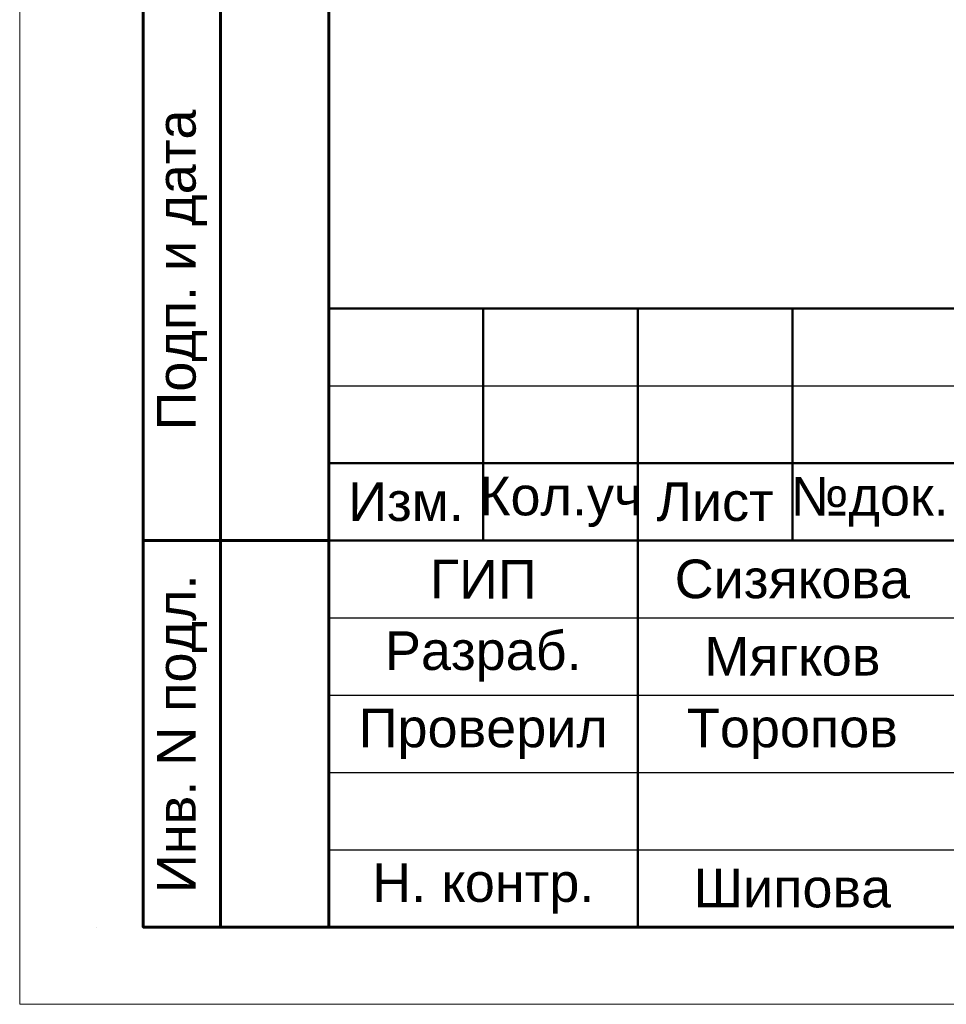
# Model space of a CAD drawing. Header units: millimetres. Extents: x 523431 to 527346, y -48565 to -47721.
# Tile 21 of 217: x 524122 to 524182, y -48565 to -48501. Entities that reach past the tile are written whole.
import ezdxf
from ezdxf.enums import TextEntityAlignment as Align

# ---------------------------------------------------------------- set-up
doc = ezdxf.new("R2010")
doc.units = ezdxf.units.MM
for name, color, linetype, lineweight in [('LIN_Основная сплошная', 50, 'Continuous', 50), ('ВК-линия контур', 132, 'Continuous', 15), ('ВК-линия толстая', 30, 'Continuous', 60), ('ВК-Текст', 1, 'Continuous', 30)]:
    doc.layers.add(name, color=color, linetype=linetype, lineweight=lineweight)
doc.layers.add('Текст и рамки', color=7, linetype='Continuous')
doc.styles.get("Standard").update_dxf_attribs({"font": 'arial.ttf'})

# ---------------------------------------------------------------- blocks, each defined once
blk = doc.blocks.new('*U12')
at = {"layer": 'ВК-линия контур', "color": 0}
for p, q in [((-210, 0), (-210, 297)), ((0, 0), (-210, 0))]:
    blk.add_line(p, q, dxfattribs=at)
at = {"layer": 'ВК-линия контур', "color": 0, "lineweight": 0}
blk.add_lwpolyline([(-205, 5), (-205, 5)], close=True, dxfattribs=at).dxf.unprotected_set("ltscale", 0)
at = {"layer": 'ВК-линия толстая', "color": 0}
for points in [[(-190, 5), (-190, 292), (-5, 292), (-5, 5)], [(-197, 30), (-202, 30), (-202, 65), (-197, 65)], [(-190, 30), (-197, 30), (-197, 65), (-190, 65)], [(-197, 5), (-202, 5), (-202, 30), (-197, 30)], [(-190, 5), (-197, 5), (-197, 30), (-190, 30)]]:
    blk.add_lwpolyline(points, close=True, dxfattribs=at)
at = {"layer": 'ВК-Текст', "color": 0, "char_height": 2.5, "attachment_point": 5, "rotation": 90}
for s, insert, width in [('Подп. и дата', (-199.5, 47.5), 35), ('Инв. N подл.', (-199.5, 17.5), 25)]:
    blk.add_mtext(s, dxfattribs=dict(at, insert=insert, width=width))
at = {"layer": 'ВК-Текст', "color": 0}
blk.add_attdef('ЛИСТ_АЛ', text='', height=2.5, dxfattribs=at).set_placement((-10, 288.5), align=Align.MIDDLE_CENTER)
at = {"layer": 'ВК-Текст', "color": 0, "ltscale": 0.5}
blk.add_attdef('ВЕРХНИЙ_ШИФР', text='', height=0.000005, rotation=180, dxfattribs=at).set_placement((-190, 278), align=Align.MIDDLE_CENTER)
at = {"layer": 'ВК-Текст', "color": 0, "flags": 12}
blk.add_attdef('ФОРМАТ_ЛИСТА', (-42, 1.558), '', height=2.5, dxfattribs=at)

msp = doc.modelspace()

# ---------------------------------------------------------------- linework, layer by layer
for p, q in [((524142.29, -48524.746), (524207.29, -48524.746)), ((524142.29, -48539.746), (524207.29, -48539.746)), ((524142.29, -48544.746), (524207.29, -48544.746)), ((524142.29, -48549.746), (524207.29, -48549.746)), ((524142.29, -48554.746), (524207.29, -48554.746))]:
    msp.add_line(p, q)
at = {"layer": 'LIN_Основная сплошная', "color": 7}
for p, q in [((524327.29, -48519.746), (524142.29, -48519.746)), ((524152.29, -48519.746), (524152.29, -48534.746)), ((524162.29, -48519.746), (524162.29, -48559.746)), ((524172.29, -48519.746), (524172.29, -48534.746)), ((524142.29, -48529.746), (524207.29, -48529.746)), ((524142.29, -48534.746), (524207.29, -48534.746))]:
    msp.add_line(p, q, dxfattribs=at)

# ---------------------------------------------------------------- block references
msp.add_blockref('*U12', (524332.29, -48564.746))

# ---------------------------------------------------------------- texts
at = {"layer": 'Текст и рамки', "color": 7, "char_height": 2.5, "attachment_point": 5}
for s, insert, width in [('Изм.', (524147.29, -48532.246), 10), ('Кол.уч', (524157.29, -48532.246), 10), ('Лист', (524167.29, -48532.246), 10), ('№док.', (524177.29, -48532.246), 10), ('ГИП', (524152.29, -48537.246), 20), ('Сизякова', (524172.29, -48537.246), 20), ('Разраб.', (524152.29, -48542.246), 20), ('Мягков', (524172.29, -48542.246), 20), ('Проверил', (524152.29, -48547.246), 20), ('Торопов', (524172.29, -48547.246), 20), ('Н. контр.', (524152.29, -48557.246), 20), ('Шипова', (524172.29, -48557.246), 20)]:
    msp.add_mtext(s, dxfattribs=dict(at, insert=insert, width=width))

doc.saveas('drawing.dxf')
